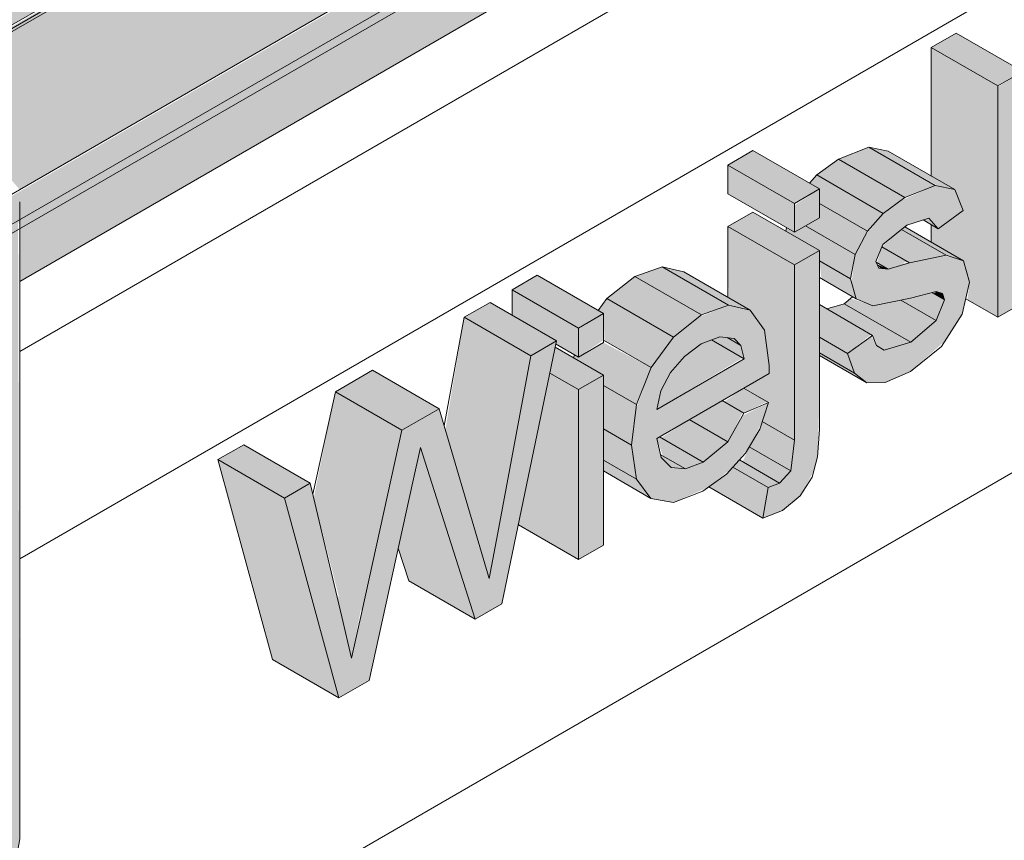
# Model space of a CAD drawing. Header units: centimetres. Extents: x 376 to 6517, y 1901 to 66534.
# Tile 7 of 105: x 5690 to 5743, y 52839 to 52883. Entities that reach past the tile are written whole.
import ezdxf

# ---------------------------------------------------------------- set-up
doc = ezdxf.new("R2010")
doc.units = ezdxf.units.CM
for name, color, linetype, lineweight in [('A-GENM', 7, 'Continuous', 5), ('A-ROOF', 7, 'Continuous', 5), ('A-ROOF-OTLN', 7, 'Continuous', 5), ('A-ROOF-PATT', 7, 'Continuous', 5), ('A-WALL-PATT', 7, 'Continuous', 35), ('P-PIPE', 7, 'Continuous', 5)]:
    doc.layers.add(name, color=color, linetype=linetype, lineweight=lineweight)

# ---------------------------------------------------------------- blocks, each defined once
blk = doc.blocks.new('ARu Rura spustowa okrągła ___FK_04_0 - Na ziemię _φ10_-9230879-_3D_')
at = {"layer": 'P-PIPE', "true_color": 0x383e42}
blk.add_hatch(color=250, dxfattribs=at).paths.add_polyline_path([(-1457.809, 52836.752), (-1456.943, 52837.531), (-1456.5, 52838.361), (-1456.345, 52839.452), (-1456.43, 52872.164), (-1457.014, 52871.714), (-1457.809, 52871.117), (-1457.809, 52837.018)])
at = {"layer": 'P-PIPE'}
blk.add_line((-1456.345, 52839.289), (-1456.345, 52873.158), dxfattribs=at)
blk.add_polyline3d([(-1457.809, 52836.752, 0), (-1457.014, 52837.408, 0), (-1456.515, 52838.273, 0), (-1456.345, 52839.289, 0)], dxfattribs=at)

msp = doc.modelspace()

# ---------------------------------------------------------------- hatches: boundary and pattern name
at = {"layer": 'A-GENM', "true_color": 0x383e42}
for points in [[(5742.449, 52879.33), (5743.781, 52880.099), (5740.245, 52882.14), (5738.914, 52881.371), (5740.256, 52880.596)], [(5742.449, 52867.026), (5742.449, 52879.33), (5738.914, 52881.371), (5738.914, 52874.533), (5740.16, 52873.813), (5740.618, 52872.698), (5739.286, 52871.736), (5738.914, 52871.924), (5738.914, 52871.019), (5740.622, 52870.032), (5740.951, 52868.886), (5740.841, 52867.955), (5742.164, 52867.191)], [(5742.449, 52867.026), (5743.781, 52867.795), (5743.879, 52871.59), (5744.632, 52872.867), (5747.22, 52869.781), (5748.775, 52870.679), (5745.586, 52874.488), (5748.609, 52879.618), (5746.767, 52878.555), (5743.781, 52873.487), (5743.781, 52880.099), (5742.449, 52879.268), (5742.449, 52868.742)], [(5737.509, 52873.402), (5739.13, 52874.036), (5735.594, 52876.077), (5733.974, 52875.443), (5735.712, 52874.439)], [(5740.16, 52873.813), (5736.624, 52875.855), (5735.712, 52876.009), (5739.286, 52874.002), (5739.714, 52873.91)], [(5731.628, 52873.082), (5732.959, 52873.851), (5729.424, 52875.892), (5728.092, 52875.123), (5731.328, 52873.255)], [(5736.363, 52872.553), (5737.509, 52873.402), (5733.974, 52875.443), (5732.828, 52874.594), (5735.712, 52872.928)], [(5731.628, 52871.544), (5731.628, 52873.082), (5728.092, 52875.123), (5728.092, 52873.585), (5731.328, 52871.717)], [(5735.517, 52871.609), (5736.363, 52872.553), (5732.828, 52874.594), (5732.434, 52874.155), (5732.959, 52873.851), (5732.959, 52873.085), (5734.721, 52872.068)], [(5735.478, 52863.536), (5736.458, 52863.557), (5737.819, 52864.165), (5739.619, 52865.739), (5740.564, 52867.191), (5740.951, 52868.886), (5740.622, 52870.032), (5739.619, 52870.309), (5736.115, 52869.641), (5735.956, 52869.997), (5736.363, 52870.917), (5737.759, 52871.97), (5738.785, 52872.296), (5739.286, 52871.736), (5740.618, 52872.698), (5740.16, 52873.813), (5739.13, 52874.036), (5737.229, 52873.194), (5736.192, 52872.362), (5735.36, 52871.309), (5734.864, 52870.356), (5734.676, 52868.887), (5734.922, 52868.003), (5735.797, 52867.63), (5739.508, 52868.282), (5739.619, 52867.955), (5739.177, 52866.846), (5737.819, 52865.699), (5736.406, 52865.28), (5735.933, 52865.699), (5735.712, 52866.009), (5734.458, 52865.104), (5734.823, 52864.061)], [(5734.864, 52870.356), (5735.517, 52871.609), (5732.959, 52873.085), (5732.959, 52872.313), (5732.217, 52871.884), (5734.473, 52870.582)], [(5731.628, 52869.814), (5732.959, 52870.583), (5729.424, 52872.624), (5728.092, 52871.855), (5731.328, 52869.987)], [(5739.286, 52871.736), (5738.785, 52872.296), (5738.483, 52872.2), (5739.13, 52871.826)], [(5731.628, 52860.493), (5731.628, 52869.814), (5728.092, 52871.855), (5728.129, 52868.069), (5729.285, 52867.401), (5730.043, 52866.332), (5730.254, 52864.023), (5728.964, 52863.23), (5730.254, 52862.485), (5729.918, 52861.48), (5731.434, 52860.605)], [(5734.624, 52869.072), (5734.864, 52870.356), (5732.217, 52871.884), (5731.628, 52871.544), (5731.214, 52871.783), (5731.181, 52871.61), (5732.959, 52870.582), (5732.959, 52870.033), (5734.283, 52869.269)], [(5740.622, 52870.032), (5737.495, 52871.829), (5737.336, 52871.701), (5739.714, 52870.328)], [(5737.759, 52869.924), (5739.714, 52870.328), (5737.336, 52871.701), (5736.286, 52870.774), (5736.619, 52870.582)], [(5736.612, 52869.589), (5737.634, 52869.996), (5736.286, 52870.774), (5736.032, 52869.924), (5736.521, 52869.641)], [(5726.682, 52867.151), (5728.092, 52867.695), (5724.594, 52869.714), (5723.147, 52869.192), (5725.189, 52868.013)], [(5729.285, 52867.401), (5725.75, 52869.442), (5724.594, 52869.714), (5728.129, 52867.673), (5728.876, 52867.497)], [(5734.922, 52868.003), (5734.624, 52869.072), (5732.959, 52870.033), (5733.071, 52869.072), (5734.744, 52868.106)], [(5736.612, 52869.589), (5736.024, 52869.846), (5736.207, 52869.631)], [(5720.14, 52866.45), (5721.472, 52867.219), (5717.936, 52869.26), (5716.605, 52868.491), (5719.693, 52866.708)], [(5725.189, 52865.975), (5726.682, 52867.151), (5723.147, 52869.192), (5721.654, 52868.016), (5724.545, 52866.347)], [(5720.14, 52864.912), (5720.14, 52866.45), (5716.605, 52868.491), (5716.605, 52867.145), (5718.975, 52865.777), (5718.975, 52865.585), (5719.931, 52865.033)], [(5739.177, 52866.846), (5739.619, 52867.955), (5738.914, 52868.322), (5737.294, 52867.933), (5738.914, 52866.998)], [(5739.619, 52867.955), (5739.508, 52868.282), (5739.174, 52868.389), (5739.051, 52868.282), (5739.478, 52868.036)], [(5717.601, 52864.984), (5718.975, 52865.777), (5715.439, 52867.818), (5714.066, 52867.025), (5717.187, 52865.223)], [(5724.003, 52864.349), (5725.189, 52865.975), (5721.654, 52868.016), (5721.191, 52867.381), (5721.472, 52867.219), (5721.529, 52865.777), (5722.543, 52865.191)], [(5734.458, 52865.104), (5735.712, 52866.11), (5732.959, 52867.699), (5732.959, 52865.969), (5733.816, 52865.475)], [(5736.406, 52865.28), (5737.819, 52865.699), (5734.283, 52867.74), (5733.362, 52867.467), (5735.79, 52866.065), (5736.088, 52865.475)], [(5737.819, 52865.699), (5739.177, 52866.846), (5737.294, 52867.933), (5735.641, 52867.697), (5734.624, 52868.028), (5734.283, 52867.74), (5736.406, 52866.514)], [(5715.9, 52855.844), (5717.601, 52864.984), (5714.066, 52867.025), (5713.054, 52861.031), (5714.32, 52856.756), (5715.204, 52856.245)], [(5728.964, 52864.816), (5728.784, 52865.524), (5728.052, 52865.947), (5727.654, 52865.994), (5727.219, 52865.823), (5728.876, 52864.866)], [(5734.823, 52864.061), (5734.458, 52865.104), (5732.959, 52865.969), (5733.017, 52865.104)], [(5707.396, 52846.789), (5709.004, 52847.717), (5711.733, 52860.109), (5714.644, 52850.973), (5716.066, 52851.794), (5718.975, 52865.777), (5717.601, 52864.984), (5715.395, 52853.128), (5712.719, 52862.165), (5710.739, 52861.022), (5708.07, 52848.899), (5705.864, 52858.207), (5704.491, 52857.414), (5706.311, 52850.759)], [(5720.14, 52863.182), (5721.472, 52863.951), (5718.903, 52865.434), (5718.618, 52864.061), (5719.693, 52863.44)], [(5723.229, 52862.391), (5724.003, 52864.349), (5721.472, 52865.681), (5720.14, 52864.912), (5719.931, 52865.033), (5719.869, 52864.876), (5721.472, 52863.951), (5721.472, 52863.405), (5722.04, 52863.077)], [(5724.302, 52862.124), (5728.876, 52864.866), (5727.219, 52865.823), (5726.494, 52865.475), (5725.665, 52864.816), (5725.037, 52864.088), (5724.521, 52863.118), (5724.361, 52862.391)], [(5728.784, 52865.524), (5728.431, 52865.902), (5728.13, 52865.902)], [(5735.478, 52863.536), (5734.823, 52864.061), (5732.959, 52865.104), (5732.959, 52864.99), (5734.823, 52863.914)], [(5710.739, 52861.022), (5712.719, 52862.165), (5709.183, 52864.206), (5707.203, 52863.063), (5710.723, 52861.031)], [(5720.14, 52854.146), (5720.14, 52863.182), (5718.618, 52864.061), (5716.94, 52855.994), (5718.975, 52854.819)], [(5722.97, 52860.223), (5723.229, 52862.391), (5721.472, 52863.405), (5721.472, 52861.088), (5722.72, 52860.368)], [(5708.627, 52851.428), (5710.739, 52861.022), (5707.203, 52863.063), (5706.052, 52857.414), (5707.396, 52852.138), (5708.368, 52851.577)], [(5728.948, 52861.923), (5730.168, 52862.535), (5728.876, 52863.227), (5727.898, 52862.529), (5728.876, 52861.965)], [(5728.09, 52860.403), (5728.876, 52861.965), (5727.783, 52862.596), (5726.037, 52861.588), (5727.772, 52860.586)], [(5726.784, 52859.328), (5728.09, 52860.403), (5726.037, 52861.588), (5724.554, 52860.615), (5725.841, 52859.872)], [(5731.434, 52858.857), (5731.628, 52860.493), (5729.918, 52861.48), (5729.784, 52861.077), (5729.229, 52860.13), (5730.842, 52859.199)], [(5723.226, 52858.417), (5722.97, 52860.223), (5721.472, 52861.088), (5721.472, 52859.43), (5722.04, 52859.101)], [(5704.491, 52857.414), (5705.864, 52858.207), (5702.329, 52860.249), (5700.955, 52859.456), (5703.117, 52858.207)], [(5725.841, 52858.957), (5726.784, 52859.328), (5724.453, 52860.674), (5724.302, 52860.586), (5724.632, 52859.655), (5725.713, 52859.031)], [(5712.089, 52858.99), (5711.733, 52860.109), (5711.555, 52859.298), (5711.733, 52859.196)], [(5725.841, 52858.957), (5724.495, 52859.734), (5724.533, 52859.568), (5725.068, 52859.031)], [(5730.842, 52858.21), (5731.434, 52858.857), (5729.229, 52860.13), (5728.876, 52859.345), (5730.231, 52858.563)], [(5707.396, 52846.789), (5704.491, 52857.414), (5700.955, 52859.456), (5703.861, 52848.83)], [(5714.644, 52850.973), (5712.089, 52858.99), (5711.555, 52859.298), (5710.554, 52854.752), (5711.108, 52853.014), (5713.855, 52851.428)], [(5723.993, 52857.396), (5723.226, 52858.417), (5721.472, 52859.43), (5721.472, 52858.852), (5723.248, 52857.826)], [(5730.231, 52857.969), (5730.842, 52858.21), (5728.711, 52859.441), (5728.356, 52859.051), (5729.812, 52858.21)], [(5729.95, 52856.344), (5730.231, 52857.969), (5728.356, 52859.051), (5728.019, 52858.679), (5727.076, 52858.003), (5729.033, 52856.873)], [(5715.395, 52853.128), (5715.9, 52855.844), (5714.32, 52856.756), (5715.204, 52853.772)], [(5708.07, 52848.899), (5708.554, 52851.47), (5707.288, 52852.201), (5707.692, 52850.495)]]:
    msp.add_hatch(color=250, dxfattribs=at).paths.add_polyline_path(points)
h = msp.add_hatch(color=250, dxfattribs=at)
h.paths.add_polyline_path([(5729.95, 52856.344), (5730.99, 52856.758), (5731.945, 52857.522), (5732.669, 52858.857), (5732.865, 52859.598), (5732.959, 52862.535), (5732.957, 52870.582), (5731.628, 52869.814), (5731.613, 52860.368), (5731.434, 52858.857), (5730.842, 52858.21), (5730.231, 52857.969)])
h.paths.add_polyline_path([(5725.195, 52857.177), (5727.076, 52858.003), (5728.356, 52859.051), (5729.301, 52860.252), (5729.918, 52861.48), (5730.254, 52862.485), (5728.876, 52861.796), (5727.898, 52860.245), (5726.562, 52859.241), (5725.841, 52858.957), (5725.068, 52859.031), (5724.495, 52859.734), (5724.302, 52860.586), (5730.288, 52864.042), (5730.248, 52864.816), (5730.043, 52866.332), (5729.285, 52867.401), (5728.092, 52867.66), (5726.506, 52867.012), (5725.189, 52865.975), (5724.003, 52864.349), (5723.197, 52862.124), (5722.97, 52860.223), (5723.248, 52858.387), (5723.993, 52857.396), (5725.068, 52857.2)])
h.paths.add_polyline_path([(5724.302, 52862.124), (5724.521, 52863.118), (5725.248, 52864.332), (5725.892, 52865.031), (5726.97, 52865.725), (5727.654, 52865.994), (5728.431, 52865.902), (5728.796, 52865.475), (5728.876, 52864.765), (5724.521, 52862.251)])
h.paths.add_polyline_path([(5731.628, 52871.544), (5732.959, 52872.313), (5732.959, 52873.851), (5731.628, 52872.972), (5731.628, 52872.224)])
h = msp.add_hatch(color=250, dxfattribs=at)
h.paths.add_polyline_path([(5720.14, 52854.146), (5721.472, 52854.915), (5721.472, 52863.951), (5720.14, 52863.182), (5720.14, 52855.261)])
h.paths.add_polyline_path([(5720.14, 52864.912), (5721.472, 52865.81), (5721.472, 52867.219), (5720.14, 52866.39), (5720.14, 52865.475)])
at = {"layer": 'A-ROOF-OTLN', "true_color": 0x383e42}
h = msp.add_hatch(color=250, dxfattribs=at)
h.paths.add_polyline_path([(5660.296, 52865.076), (6437.659, 53313.94), (6437.602, 53314.02), (5660.152, 52865.159)])
h.paths.add_polyline_path([(6438.692, 53314.483), (6443.688, 53317.367), (6443.432, 53317.387), (6438.566, 53314.577)])
h.paths.add_polyline_path([(6445.5, 53318.413), (6462.179, 53328.043), (6462.034, 53328.126), (6445.336, 53318.486)])
h = msp.add_hatch(color=250, dxfattribs=at)
h.paths.add_polyline_path([(5665.393, 52857.632), (5666.139, 52858.005), (5666.64, 52858.698), (5666.822, 52859.157), (5666.953, 52860.008), (5667.08, 52860.063), (5667.286, 52860.246), (5667.286, 52860.364), (5667.286, 52860.471), (5681.317, 52868.572), (5681.025, 52868.839), (5680.567, 52869.771), (5680.405, 52871), (5680.405, 52873.158), (5680.605, 52873.946), (5681.248, 52874.732), (5682.011, 52875.262), (5683.205, 52875.73), (5684.41, 52875.969), (5685.409, 52876.044), (5687.407, 52875.777), (5688.269, 52875.497), (5689.049, 52875.117), (5689.776, 52874.543), (5690.405, 52873.819), (6440.58, 53306.932), (6439.815, 53307.235), (6438.953, 53307.928), (6438.159, 53309.308), (6437.759, 53310.992), (6437.642, 53312.128), (6437.659, 53313.886), (5660.296, 52865.076), (5660.152, 52863.851), (5660.316, 52862.64), (5660.517, 52861.941), (5660.908, 52861.008), (5661.549, 52859.951), (5662.337, 52859.017), (5662.988, 52858.423), (5663.855, 52857.896), (5664.703, 52857.637)])
h.paths.add_polyline_path([(5684.57, 52870.45), (5688.08, 52872.476), (5685.405, 52873.656), (5685.114, 52873.719), (5683.931, 52874.137), (5683.534, 52874.174), (5683.005, 52874.341), (5682.011, 52874.12), (5681.199, 52873.193), (5680.848, 52872.33), (5681.487, 52871.592), (5682.195, 52871.117), (5683.423, 52870.658), (5684.162, 52870.481)])
h.paths.add_polyline_path([(6447.489, 53310.921), (6465.136, 53321.226), (6464.869, 53321.39), (6463.7, 53322.582), (6463.16, 53323.342), (6462.745, 53324.052), (6462.179, 53325.692), (6462.062, 53326.196), (6462.062, 53327.423), (6462.062, 53327.975), (6445.597, 53318.37), (6446.195, 53318.052), (6446.914, 53317.45), (6447.325, 53316.857), (6447.489, 53316.139), (6447.489, 53311.356)])
h.paths.add_polyline_path([(6442.489, 53313.368), (6444.427, 53313.629), (6443.731, 53314.923), (6443.48, 53315.491), (6443.41, 53316.462), (6443.688, 53317.367), (6438.692, 53314.483), (6439.317, 53314.081), (6440.507, 53313.639), (6441.956, 53313.409), (6442.003, 53313.405)])
msp.add_hatch(color=250, dxfattribs=at).paths.add_polyline_path([(5667.761, 52859.14), (6469.77, 53322.288), (6469.721, 53322.747), (6469.423, 53323.184), (6469.05, 53323.342), (6468.511, 53323.058), (5667.286, 52860.364), (5667.659, 52860.092), (5667.888, 52859.615), (5667.839, 52859.213)])
h = msp.add_hatch(color=250, dxfattribs=at)
h.paths.add_polyline_path([(5666.139, 52857.73), (5684.791, 52868.498), (5686.053, 52869.701), (5667.89, 52859.334), (5667.839, 52859.41), (5667.468, 52859.31), (5667.505, 52859.387), (5667.888, 52859.615), (5667.629, 52860.123), (5667.456, 52860.175), (5667.06, 52859.946), (5666.93, 52858.956), (5666.456, 52858.065), (5666.306, 52857.906)])
h.paths.add_polyline_path([(5688.143, 52870.908), (5688.94, 52871.305), (5688.505, 52871.117)])
h.paths.add_polyline_path([(5690.405, 52871.74), (6468.174, 53320.858), (6468.522, 53321.226), (6468.522, 53321.46), (5690.319, 52872.164), (5690.405, 52871.906)])
at = {"layer": 'A-ROOF-PATT', "true_color": 0xc7ae96}
h = msp.add_hatch(color=253, dxfattribs=at)
h.paths.add_polyline_path([(5659.989, 52851.373), (5680.405, 52863.242), (5680.405, 52865.966), (5665.48, 52857.457), (5664.643, 52857.477), (5663.523, 52857.935), (5662.664, 52858.554), (5662.039, 52859.157), (5661.153, 52860.369), (5660.517, 52861.636), (5660.152, 52862.811), (5660.051, 52863.231), (5659.995, 52864.264), (5660.152, 52865.159), (6437.598, 53314.018), (6437.598, 53314.206), (5659.989, 52865.159), (5659.989, 52855.261)])
h.paths.add_polyline_path([(5690.405, 52868.934), (6437.598, 53300.326), (6437.598, 53303.132), (5690.405, 52871.714), (5690.405, 52870.582)])
h.paths.add_polyline_path([(6447.489, 53306.036), (6461.871, 53314.34), (6461.871, 53317.146), (6447.489, 53308.842)])
h.paths.add_polyline_path([(6438.566, 53314.577), (6443.145, 53317.221), (6443.145, 53317.409), (6438.425, 53314.684)])
h.paths.add_polyline_path([(6445.336, 53318.486), (6461.871, 53328.126), (6461.871, 53328.22), (6445.215, 53318.539)])
h = msp.add_hatch(color=253, dxfattribs=at)
h.paths.add_polyline_path([(5659.989, 52865.253), (6437.598, 53314.206), (6437.489, 53314.887), (6437.559, 53316.448), (6437.689, 53316.928), (6438.332, 53317.713), (6439.095, 53318.243), (6440.092, 53318.664), (6441.246, 53318.932), (6442.493, 53319.026), (6444.491, 53318.759), (6445.277, 53318.639), (6461.871, 53328.22), (6454.637, 53328.126), (5659.989, 52869.336), (5659.989, 52865.475)])
h.paths.add_polyline_path([(6438.425, 53314.684), (6443.145, 53317.409), (6442.489, 53317.458), (6441.246, 53317.364), (6439.569, 53316.857), (6439.095, 53316.647), (6438.159, 53315.831), (6437.874, 53315.392), (6438.409, 53314.696)])
at = {"layer": 'A-ROOF-PATT'}
h = msp.add_hatch(dxfattribs=at)
h.set_pattern_fill('FP_20', color=256, style=0, pattern_type=2)
h.set_pattern_definition([(30, (-683.337, 54961.183), (-8e-05, 25.924136), [])])
h.paths.add_polyline_path([(5659.989, 52847.651), (5680.405, 52859.438), (5680.405, 52863.16), (5659.989, 52851.373)])
h.paths.add_polyline_path([(5690.405, 52865.212), (6437.489, 53296.541), (6437.489, 53300.263), (5690.405, 52868.934), (5690.405, 52865.475)])
h.paths.add_polyline_path([(6447.489, 53302.315), (6454.8, 53306.536), (6454.8, 53310.257), (6447.489, 53306.036), (6447.489, 53304.673)])
at = {"layer": 'A-WALL-PATT', "lineweight": 5}
h = msp.add_hatch(dxfattribs=at)
h.set_pattern_fill('FP_15', color=256, style=0, pattern_type=2)
h.set_pattern_definition([(30, (-700.763, 54971.245), (-8e-05, 25.924136), [])])
h.paths.add_polyline_path([(5642.585, 52639.092), (5659.687, 52648.966), (5659.687, 52829.719), (5659.858, 52830.735), (5660.531, 52831.743), (5661.759, 52832.606), (5680.405, 52843.445), (5680.405, 52859.438), (5659.989, 52847.651), (5654.406, 52854.596), (5653.232, 52855.274), (5642.585, 52868.519), (5642.585, 52650.983)])
h.paths.add_polyline_path([(5669.687, 52654.739), (5887.138, 52780.284), (5887.138, 52978.796), (5690.405, 52865.212), (5690.405, 52839.289), (5690.205, 52838.222), (5689.562, 52837.265), (5688.799, 52836.671), (5669.687, 52825.57), (5669.687, 52671.41)])
h.paths.add_polyline_path([(5707.396, 52846.789), (5703.861, 52848.83), (5700.955, 52859.456), (5702.329, 52860.249), (5705.864, 52858.207), (5706.004, 52857.616), (5707.203, 52863.063), (5709.183, 52864.206), (5712.719, 52862.165), (5712.99, 52861.247), (5714.066, 52867.025), (5715.439, 52867.818), (5716.605, 52867.145), (5716.605, 52868.491), (5717.936, 52869.26), (5721.191, 52867.381), (5721.654, 52868.016), (5723.147, 52869.192), (5724.594, 52869.714), (5725.75, 52869.442), (5728.092, 52868.09), (5728.092, 52871.855), (5729.424, 52872.624), (5731.181, 52871.61), (5731.214, 52871.783), (5728.092, 52873.585), (5728.092, 52875.123), (5729.424, 52875.892), (5732.434, 52874.155), (5732.959, 52874.691), (5734.171, 52875.521), (5735.712, 52876.051), (5736.912, 52875.689), (5738.914, 52874.533), (5738.914, 52881.371), (5740.245, 52882.14), (5743.152, 52880.462), (5743.232, 52880.596), (5745.073, 52881.659), (5746.405, 52880.89), (5746.405, 52882.428), (5747.737, 52883.197), (5749.683, 52882.117), (5749.731, 52882.238), (5746.405, 52884.158), (5746.405, 52885.696), (5747.737, 52886.465), (5750.991, 52884.587), (5751.454, 52885.222), (5752.948, 52886.398), (5754.394, 52886.92), (5755.55, 52886.648), (5759.086, 52884.607), (5759.844, 52883.537), (5760.055, 52881.228), (5758.765, 52880.435), (5760.055, 52879.69), (5759.584, 52878.282), (5758.749, 52876.907), (5757.546, 52875.689), (5756.22, 52874.851), (5754.869, 52874.406), (5753.793, 52874.602), (5751.273, 52876.057), (5751.273, 52872.121), (5749.941, 52871.352), (5746.767, 52873.077), (5748.775, 52870.679), (5747.22, 52869.781), (5743.879, 52871.59), (5743.781, 52871.424), (5743.678, 52867.736), (5742.449, 52867.026), (5740.738, 52867.955), (5740.457, 52867.026), (5739.444, 52865.475), (5737.801, 52864.15), (5736.406, 52863.556), (5735.478, 52863.536), (5732.959, 52864.99), (5732.865, 52859.598), (5732.582, 52858.527), (5731.945, 52857.522), (5730.842, 52856.699), (5729.95, 52856.344), (5727.028, 52857.969), (5726.414, 52857.643), (5725.068, 52857.2), (5723.993, 52857.396), (5721.472, 52858.852), (5721.472, 52854.915), (5720.14, 52854.146), (5716.94, 52855.994), (5716.066, 52851.794), (5714.644, 52850.973), (5711.108, 52853.014), (5710.554, 52854.752), (5709.004, 52847.717), (5707.55, 52846.877)])
h.paths.add_polyline_path([(5756.566, 52860.238), (5753.031, 52862.28), (5750.651, 52869.941), (5752.035, 52870.74), (5754.597, 52869.26), (5755.193, 52872.563), (5756.779, 52873.479), (5759.196, 52872.084), (5759.917, 52875.29), (5761.306, 52876.092), (5764.841, 52874.051), (5762.443, 52863.631), (5760.833, 52862.701), (5758.669, 52863.951), (5758.195, 52861.178), (5756.92, 52860.443)])
h.paths.add_polyline_path([(5719.869, 52864.876), (5719.931, 52865.033), (5718.939, 52865.605), (5718.975, 52865.392), (5719.807, 52864.912)])
h.paths.add_polyline_path([(5733.362, 52867.467), (5734.283, 52867.74), (5734.624, 52868.175), (5732.959, 52869.072), (5732.959, 52867.699)])
h.paths.add_polyline_path([(5770.085, 52868.044), (5766.55, 52870.085), (5766.501, 52882.518), (5762.965, 52884.559), (5762.28, 52885.514), (5761.861, 52886.861), (5761.722, 52888.481), (5761.88, 52890.366), (5762.353, 52892.188), (5763.117, 52893.884), (5764.146, 52895.391), (5765.368, 52896.651), (5766.706, 52897.609), (5768.166, 52898.213), (5769.374, 52898.191), (5772.971, 52896.172), (5773.243, 52896.86), (5774.429, 52898.486), (5775.922, 52899.662), (5777.369, 52900.184), (5778.525, 52899.912), (5780.868, 52898.56), (5780.868, 52902.325), (5782.199, 52903.094), (5782.766, 52902.767), (5783.218, 52903.511), (5784.608, 52904.677), (5785.866, 52905.11), (5787.001, 52904.677), (5789.192, 52903.412), (5789.192, 52904.44), (5788.193, 52905.11), (5788.193, 52906.554), (5789.192, 52907.131), (5789.192, 52909.327), (5790.524, 52911), (5793.208, 52909.45), (5794.353, 52910.111), (5794.858, 52909.819), (5795.18, 52910.483), (5796.012, 52911.261), (5797.35, 52911.559), (5798.182, 52911.078), (5798.182, 52912.322), (5799.514, 52913.091), (5803.049, 52911.049), (5803.15, 52910.28), (5803.176, 52911.049), (5803.176, 52915.205), (5804.508, 52915.974), (5806.34, 52914.99), (5806.34, 52917.031), (5807.672, 52917.8), (5808.27, 52917.455), (5808.587, 52918.06), (5809.89, 52919.274), (5810.631, 52919.584), (5811.225, 52919.574), (5812.151, 52919.04), (5812.998, 52920.621), (5814.31, 52921.825), (5815.33, 52922.214), (5816.052, 52922.088), (5819.664, 52919.932), (5820.045, 52919.366), (5820.197, 52917.891), (5820.197, 52911.914), (5818.865, 52911.145), (5815.702, 52912.972), (5815.702, 52909.319), (5814.37, 52908.55), (5811.207, 52910.376), (5811.207, 52906.724), (5809.875, 52905.955), (5808.044, 52907.012), (5808.044, 52904.898), (5806.712, 52904.129), (5806.068, 52904.501), (5805.669, 52903.77), (5804.072, 52902.47), (5803.056, 52902.132), (5801.796, 52902.631), (5798.657, 52904.444), (5798.247, 52905.585), (5798.055, 52903.306), (5798.025, 52899.113), (5796.85, 52898.344), (5798.734, 52897.256), (5799.054, 52897.637), (5799.701, 52898.315), (5800.643, 52898.996), (5801.796, 52899.456), (5802.668, 52899.414), (5805.304, 52897.906), (5804.175, 52900.843), (5805.58, 52901.654), (5808.634, 52899.891), (5809.669, 52904.015), (5811.064, 52904.82), (5814.599, 52902.779), (5811.168, 52889.54), (5810.395, 52888.009), (5809.358, 52887.065), (5808.543, 52886.787), (5805.407, 52888.5), (5805.015, 52888.172), (5804.072, 52887.5), (5802.78, 52887.03), (5801.639, 52887.316), (5799.054, 52888.808), (5799.054, 52884.768), (5797.722, 52883.999), (5795.891, 52885.057), (5795.891, 52882.942), (5794.559, 52882.173), (5791.023, 52884.214), (5791.002, 52885.902), (5790.896, 52884.852), (5790.896, 52880.059), (5789.564, 52879.29), (5787.646, 52880.277), (5786.802, 52878.476), (5786.029, 52877.432), (5785.486, 52876.87), (5784.713, 52876.306), (5783.564, 52876.049), (5782.738, 52876.449), (5782.738, 52871.888), (5781.406, 52871.119), (5778.41, 52872.85), (5778.077, 52872.657), (5776.745, 52873.426), (5776.728, 52871.879), (5771.417, 52868.812)])
h.paths.add_polyline_path([(5738.914, 52871.019), (5738.914, 52871.951), (5738.483, 52872.2), (5737.509, 52871.829), (5738.785, 52871.093)])
h.paths.add_polyline_path([(5746.405, 52873.51), (5746.294, 52875.689), (5745.586, 52874.488)])
h.paths.add_polyline_path([(5771.417, 52874.433), (5773.209, 52875.467), (5774.541, 52874.699), (5774.541, 52883.734), (5775.873, 52884.503), (5777.871, 52883.423), (5777.871, 52883.542), (5774.541, 52885.464), (5774.581, 52887.025), (5775.873, 52887.771), (5778.703, 52886.137), (5779.203, 52886.425), (5779.797, 52886.082), (5780.124, 52886.724), (5781.367, 52887.867), (5782.268, 52888.238), (5783.071, 52888.238), (5786.029, 52886.554), (5786.029, 52890.366), (5787.36, 52891.135), (5787.927, 52890.808), (5788.379, 52891.552), (5789.769, 52892.718), (5791.027, 52893.151), (5792.163, 52892.718), (5794.186, 52891.55), (5794.186, 52895.076), (5795.518, 52895.845), (5797.527, 52894.765), (5797.55, 52894.864), (5794.129, 52896.771), (5793.445, 52896.532), (5790.73, 52898.06), (5790.73, 52894.901), (5789.398, 52894.132), (5785.862, 52896.173), (5785.862, 52898.071), (5785.735, 52896.116), (5785.735, 52892.018), (5784.403, 52891.249), (5782.774, 52892.189), (5782.385, 52891.249), (5781.724, 52890.171), (5780.794, 52889.149), (5779.203, 52888.118), (5777.844, 52887.67), (5776.728, 52887.89), (5774.474, 52889.182), (5773.756, 52887.002), (5773.002, 52885.542), (5771.417, 52883.77), (5770.085, 52882.807), (5769.214, 52882.388), (5771.417, 52881.116), (5771.417, 52875.467)])
h.paths.add_polyline_path([(5766.646, 52886.442), (5767.682, 52887.229), (5768.583, 52888.306), (5769.282, 52889.657), (5769.713, 52891.223), (5771.045, 52891.596), (5772.643, 52890.693), (5772.454, 52891.009), (5772.21, 52892.734), (5772.21, 52893.689), (5771.041, 52894.364), (5769.892, 52893.786), (5768.903, 52893.018), (5767.927, 52891.843), (5767.393, 52890.957), (5766.929, 52889.693), (5766.59, 52887.199)])
h.paths.add_polyline_path([(5806.874, 52892.941), (5807.006, 52893.475), (5806.344, 52895.196), (5805.88, 52894.861), (5804.71, 52895.536), (5804.072, 52895.329), (5803.236, 52894.606), (5803.236, 52894.429), (5803.842, 52894.691), (5806.699, 52893.042)])
h.paths.add_polyline_path([(5795.249, 52898.957), (5795.391, 52899.13), (5794.059, 52899.899), (5794.059, 52899.644), (5794.979, 52899.113)])
h.paths.add_polyline_path([(5826.524, 52915.567), (5822.988, 52917.608), (5822.988, 52929.912), (5824.32, 52930.68), (5826.988, 52929.14), (5829.783, 52933.834), (5831.645, 52934.91), (5835.181, 52932.869), (5834.925, 52932.439), (5837.512, 52930.946), (5837.612, 52930.177), (5837.639, 52930.946), (5837.639, 52935.102), (5838.971, 52935.871), (5840.802, 52934.814), (5840.802, 52940.196), (5842.134, 52940.965), (5844.298, 52939.716), (5844.338, 52941.192), (5845.63, 52942.816), (5848.315, 52941.266), (5849.626, 52942.023), (5853.161, 52939.981), (5853.262, 52939.212), (5853.288, 52939.981), (5853.288, 52944.137), (5854.62, 52944.906), (5856.451, 52943.922), (5856.451, 52945.964), (5857.617, 52946.636), (5858.123, 52946.344), (5858.444, 52947.009), (5859.277, 52947.787), (5860.722, 52948.084), (5860.614, 52948.367), (5862.018, 52949.178), (5865.072, 52947.415), (5866.108, 52951.538), (5867.502, 52952.343), (5871.037, 52950.302), (5867.606, 52937.063), (5866.834, 52935.533), (5865.796, 52934.588), (5864.982, 52934.31), (5861.446, 52936.352), (5861.319, 52936.972), (5861.28, 52935.633), (5859.987, 52934.887), (5858.156, 52935.944), (5858.156, 52933.83), (5856.824, 52933.061), (5856.179, 52933.433), (5855.781, 52932.703), (5854.42, 52931.481), (5853.072, 52931.094), (5851.907, 52931.563), (5849.166, 52933.146), (5849.166, 52931.46), (5850.497, 52930.691), (5850.664, 52929.459), (5849.463, 52928.666), (5848.552, 52928.348), (5845.669, 52929.98), (5845.669, 52926.621), (5844.338, 52925.852), (5842.506, 52926.909), (5842.506, 52924.794), (5841.174, 52924.025), (5840.53, 52924.398), (5840.131, 52923.667), (5838.771, 52922.446), (5837.518, 52922.029), (5836.258, 52922.528), (5833.119, 52924.34), (5832.722, 52925.244), (5832.644, 52928.606), (5830.595, 52925.162), (5835.347, 52920.661), (5833.719, 52919.721), (5830.183, 52921.762), (5829.152, 52922.741), (5827.856, 52920.565), (5827.856, 52916.336)])
h.paths.add_polyline_path([(5861.319, 52937.751), (5861.956, 52937.992), (5862.588, 52938.526), (5862.976, 52939.223), (5863.444, 52940.998), (5862.371, 52943.793), (5861.935, 52943.258), (5861.535, 52942.326), (5861.319, 52940.405), (5861.319, 52937.992)])

# ---------------------------------------------------------------- linework, layer by layer
at = {"layer": 'A-GENM'}
for p, q in [((5738.914, 52881.371), (5740.245, 52882.14)), ((5740.245, 52882.14), (5743.781, 52880.099)), ((5738.914, 52874.533), (5738.914, 52881.371)), ((5738.914, 52881.371), (5742.449, 52879.33)), ((5743.781, 52880.099), (5742.449, 52879.33)), ((5742.449, 52879.33), (5742.449, 52867.026)), ((5733.974, 52875.443), (5735.594, 52876.077)), ((5735.594, 52876.077), (5736.624, 52875.855)), ((5735.594, 52876.077), (5739.13, 52874.036)), ((5728.092, 52875.123), (5729.424, 52875.892)), ((5729.424, 52875.892), (5732.959, 52873.851)), ((5732.828, 52874.594), (5733.974, 52875.443)), ((5733.974, 52875.443), (5737.509, 52873.402)), ((5736.624, 52875.855), (5740.16, 52873.813)), ((5728.092, 52873.585), (5728.092, 52875.123)), ((5728.092, 52875.123), (5731.628, 52873.082)), ((5732.434, 52874.155), (5732.828, 52874.594)), ((5732.828, 52874.594), (5736.363, 52872.553)), ((5732.959, 52873.851), (5731.628, 52873.082)), ((5732.959, 52872.313), (5732.959, 52873.851)), ((5739.13, 52874.036), (5737.509, 52873.402)), ((5740.16, 52873.813), (5739.13, 52874.036)), ((5740.618, 52872.698), (5740.16, 52873.813)), ((5728.092, 52873.585), (5731.628, 52871.544)), ((5737.509, 52873.402), (5736.363, 52872.553)), ((5731.628, 52873.082), (5731.628, 52871.544)), ((5732.959, 52873.085), (5735.517, 52871.609)), ((5728.092, 52871.855), (5729.424, 52872.624)), ((5729.424, 52872.624), (5732.959, 52870.583)), ((5731.628, 52871.544), (5732.959, 52872.313)), ((5736.363, 52872.553), (5735.517, 52871.609)), ((5737.613, 52871.924), (5738.785, 52872.296)), ((5738.785, 52872.296), (5739.286, 52871.736)), ((5739.286, 52871.736), (5740.618, 52872.698)), ((5728.092, 52868.09), (5728.092, 52871.855)), ((5728.092, 52871.855), (5731.628, 52869.814)), ((5731.181, 52871.61), (5731.214, 52871.783)), ((5732.217, 52871.884), (5734.864, 52870.356)), ((5736.339, 52870.897), (5737.613, 52871.924)), ((5737.501, 52871.834), (5740.622, 52870.032)), ((5738.483, 52872.2), (5739.286, 52871.736)), ((5738.914, 52871.019), (5738.914, 52871.951)), ((5735.517, 52871.609), (5734.864, 52870.356)), ((5737.336, 52871.701), (5739.714, 52870.328)), ((5735.956, 52869.997), (5736.339, 52870.897)), ((5736.286, 52870.774), (5737.759, 52869.924)), ((5732.959, 52870.583), (5731.628, 52869.814)), ((5732.959, 52861.064), (5732.959, 52870.583)), ((5734.864, 52870.356), (5734.624, 52869.072)), ((5739.714, 52870.328), (5737.759, 52869.924)), ((5740.622, 52870.032), (5739.714, 52870.328)), ((5723.147, 52869.192), (5724.594, 52869.714)), ((5724.594, 52869.714), (5725.75, 52869.442)), ((5724.594, 52869.714), (5728.129, 52867.673)), ((5731.628, 52869.814), (5731.628, 52860.493)), ((5732.959, 52870.033), (5734.624, 52869.072)), ((5736.115, 52869.641), (5735.956, 52869.997)), ((5735.974, 52869.957), (5736.612, 52869.589)), ((5736.612, 52869.589), (5736.115, 52869.641)), ((5737.759, 52869.924), (5736.612, 52869.589)), ((5740.951, 52868.886), (5740.622, 52870.032)), ((5716.605, 52868.491), (5717.936, 52869.26)), ((5717.936, 52869.26), (5721.472, 52867.219)), ((5721.654, 52868.016), (5723.147, 52869.192)), ((5723.147, 52869.192), (5726.682, 52867.151)), ((5725.75, 52869.442), (5729.285, 52867.401)), ((5732.959, 52869.137), (5734.922, 52868.003)), ((5734.624, 52869.072), (5734.922, 52868.003)), ((5740.564, 52867.191), (5740.951, 52868.886)), ((5716.605, 52867.145), (5716.605, 52868.491)), ((5716.605, 52868.491), (5720.14, 52866.45)), ((5734.283, 52867.74), (5734.728, 52868.116)), ((5737.803, 52868.036), (5739.174, 52868.389)), ((5738.962, 52868.334), (5739.619, 52867.955)), ((5739.174, 52868.389), (5739.508, 52868.282)), ((5739.508, 52868.282), (5739.619, 52867.955)), ((5714.066, 52867.025), (5715.439, 52867.818)), ((5715.439, 52867.818), (5718.975, 52865.777)), ((5721.191, 52867.381), (5721.654, 52868.016)), ((5721.654, 52868.016), (5725.189, 52865.975)), ((5728.129, 52867.673), (5726.682, 52867.151)), ((5729.285, 52867.401), (5728.129, 52867.673)), ((5735.79, 52866.065), (5732.959, 52867.699)), ((5733.362, 52867.467), (5734.283, 52867.74)), ((5734.283, 52867.74), (5737.819, 52865.699)), ((5734.922, 52868.003), (5735.797, 52867.63)), ((5735.797, 52867.63), (5737.803, 52868.036)), ((5737.294, 52867.933), (5739.177, 52866.846)), ((5739.619, 52867.955), (5739.177, 52866.846)), ((5742.449, 52867.026), (5740.75, 52868.007)), ((5742.449, 52867.026), (5743.781, 52867.795)), ((5712.99, 52861.247), (5714.066, 52867.025)), ((5714.066, 52867.025), (5717.601, 52864.984)), ((5721.472, 52867.219), (5720.14, 52866.45)), ((5721.472, 52865.681), (5721.472, 52867.219)), ((5726.682, 52867.151), (5725.189, 52865.975)), ((5730.043, 52866.332), (5729.285, 52867.401)), ((5739.45, 52865.48), (5740.564, 52867.191)), ((5739.177, 52866.846), (5737.819, 52865.699)), ((5720.14, 52866.45), (5720.14, 52864.912)), ((5725.189, 52865.975), (5724.003, 52864.349)), ((5726.677, 52865.61), (5727.654, 52865.994)), ((5727.654, 52865.994), (5728.431, 52865.902)), ((5728.052, 52865.947), (5728.784, 52865.524)), ((5730.296, 52864.461), (5730.043, 52866.332)), ((5732.959, 52865.969), (5734.458, 52865.104)), ((5735.79, 52866.065), (5734.458, 52865.104)), ((5736, 52865.529), (5735.79, 52866.065)), ((5716.066, 52851.794), (5718.975, 52865.777)), ((5718.975, 52865.777), (5717.601, 52864.984)), ((5718.903, 52865.434), (5721.472, 52863.951)), ((5718.924, 52865.614), (5720.14, 52864.912)), ((5720.14, 52864.912), (5721.472, 52865.681)), ((5721.472, 52865.81), (5724.003, 52864.349)), ((5725.779, 52864.948), (5726.677, 52865.61)), ((5727.219, 52865.823), (5728.964, 52864.816)), ((5728.431, 52865.902), (5728.784, 52865.524)), ((5728.784, 52865.524), (5728.964, 52864.816)), ((5736.406, 52865.28), (5736, 52865.529)), ((5737.819, 52865.699), (5736.406, 52865.28)), ((5737.801, 52864.15), (5739.45, 52865.48)), ((5717.601, 52864.984), (5715.9, 52855.844)), ((5719.869, 52864.876), (5719.931, 52865.033)), ((5725.037, 52864.088), (5725.779, 52864.948)), ((5732.959, 52865.137), (5734.823, 52864.061)), ((5732.959, 52864.99), (5735.478, 52863.536)), ((5734.458, 52865.104), (5734.823, 52864.061)), ((5728.964, 52864.816), (5724.302, 52862.124)), ((5730.288, 52864.042), (5730.296, 52864.461)), ((5707.203, 52863.063), (5709.183, 52864.206)), ((5709.183, 52864.206), (5712.719, 52862.165)), ((5718.618, 52864.061), (5720.14, 52863.182)), ((5721.472, 52863.951), (5720.14, 52863.182)), ((5721.472, 52854.915), (5721.472, 52863.951)), ((5724.003, 52864.349), (5723.229, 52862.391)), ((5724.302, 52860.586), (5730.288, 52864.042)), ((5724.521, 52863.118), (5725.037, 52864.088)), ((5734.823, 52864.061), (5735.478, 52863.536)), ((5736.458, 52863.557), (5737.801, 52864.15)), ((5721.472, 52863.405), (5723.229, 52862.391)), ((5735.478, 52863.536), (5736.458, 52863.557)), ((5706.004, 52857.616), (5707.203, 52863.063)), ((5707.203, 52863.063), (5710.739, 52861.022)), ((5720.14, 52863.182), (5720.14, 52854.146)), ((5724.302, 52862.124), (5724.521, 52863.118)), ((5728.922, 52863.254), (5730.254, 52862.485)), ((5723.229, 52862.391), (5722.97, 52860.223)), ((5728.948, 52861.923), (5727.783, 52862.596)), ((5730.254, 52862.485), (5728.948, 52861.923)), ((5729.784, 52861.077), (5730.254, 52862.485)), ((5712.719, 52862.165), (5710.739, 52861.022)), ((5714.253, 52856.98), (5712.719, 52862.165)), ((5728.948, 52861.923), (5728.09, 52860.403)), ((5726.037, 52861.588), (5728.09, 52860.403)), ((5729.918, 52861.48), (5731.628, 52860.493)), ((5710.739, 52861.022), (5708.627, 52851.428)), ((5721.472, 52861.088), (5722.97, 52860.223)), ((5729.033, 52859.794), (5729.784, 52861.077)), ((5732.865, 52859.598), (5732.959, 52861.064)), ((5700.955, 52859.456), (5702.329, 52860.249)), ((5702.329, 52860.249), (5705.864, 52858.207)), ((5722.97, 52860.223), (5723.226, 52858.417)), ((5724.533, 52859.568), (5724.302, 52860.586)), ((5724.453, 52860.674), (5726.784, 52859.328)), ((5728.09, 52860.403), (5726.784, 52859.328)), ((5731.628, 52860.493), (5731.434, 52858.857)), ((5711.332, 52858.283), (5711.733, 52860.109)), ((5711.733, 52860.109), (5712.089, 52858.99)), ((5724.495, 52859.734), (5725.841, 52858.957)), ((5728.019, 52858.679), (5729.033, 52859.794)), ((5729.229, 52860.13), (5731.434, 52858.857)), ((5703.861, 52848.83), (5700.955, 52859.456)), ((5700.955, 52859.456), (5704.491, 52857.414)), ((5721.472, 52859.43), (5723.226, 52858.417)), ((5725.068, 52859.031), (5724.533, 52859.568)), ((5726.784, 52859.328), (5725.841, 52858.957)), ((5728.711, 52859.441), (5730.842, 52858.21)), ((5732.582, 52858.527), (5732.865, 52859.598)), ((5712.089, 52858.99), (5714.644, 52850.973)), ((5721.472, 52858.852), (5723.993, 52857.396)), ((5725.841, 52858.957), (5725.068, 52859.031)), ((5726.758, 52857.775), (5728.019, 52858.679)), ((5728.356, 52859.051), (5730.231, 52857.969)), ((5731.434, 52858.857), (5730.842, 52858.21)), ((5705.864, 52858.207), (5704.491, 52857.414)), ((5707.55, 52851.095), (5705.864, 52858.207)), ((5709.004, 52847.717), (5711.332, 52858.283)), ((5723.226, 52858.417), (5723.993, 52857.396)), ((5730.842, 52858.21), (5730.231, 52857.969)), ((5731.945, 52857.522), (5732.582, 52858.527)), ((5725.195, 52857.177), (5726.758, 52857.775)), ((5729.95, 52856.344), (5727.076, 52858.003)), ((5730.231, 52857.969), (5729.95, 52856.344)), ((5704.491, 52857.414), (5707.396, 52846.789)), ((5723.993, 52857.396), (5725.195, 52857.177)), ((5730.99, 52856.758), (5731.945, 52857.522)), ((5715.395, 52853.128), (5714.253, 52856.98)), ((5729.95, 52856.344), (5730.99, 52856.758)), ((5720.14, 52854.146), (5716.94, 52855.994)), ((5715.9, 52855.844), (5715.395, 52853.128)), ((5711.108, 52853.014), (5710.554, 52854.752)), ((5720.14, 52854.146), (5721.472, 52854.915)), ((5711.108, 52853.014), (5714.644, 52850.973)), ((5708.627, 52851.428), (5708.07, 52848.899)), ((5714.644, 52850.973), (5716.066, 52851.794)), ((5708.07, 52848.899), (5707.55, 52851.095)), ((5707.396, 52846.789), (5703.861, 52848.83)), ((5707.396, 52846.789), (5709.004, 52847.717))]:
    msp.add_line(p, q, dxfattribs=at)
at = {"layer": 'A-ROOF'}
msp.add_line((6437.489, 53296.541), (5690.405, 52865.212), dxfattribs=at)
at = {"layer": 'A-ROOF-OTLN'}
for p, q in [((6468.948, 53323.311), (5667.066, 52860.344)), ((5667.761, 52859.14), (6469.643, 53322.107)), ((5666.024, 52857.657), (6467.906, 53320.624)), ((6437.506, 53314.153), (5659.989, 52865.253)), ((6437.602, 53314.02), (5660.152, 52865.159)), ((6437.686, 53313.902), (5660.296, 52865.076)), ((6437.506, 53300.273), (5690.405, 52868.934))]:
    msp.add_line(p, q, dxfattribs=at)

# ---------------------------------------------------------------- block references
at = {"layer": 'P-PIPE'}
msp.add_blockref('ARu Rura spustowa okrągła ___FK_04_0 - Na ziemię _φ10_-9230879-_3D_', (7146.749, 0), dxfattribs=at)

doc.saveas('drawing.dxf')
